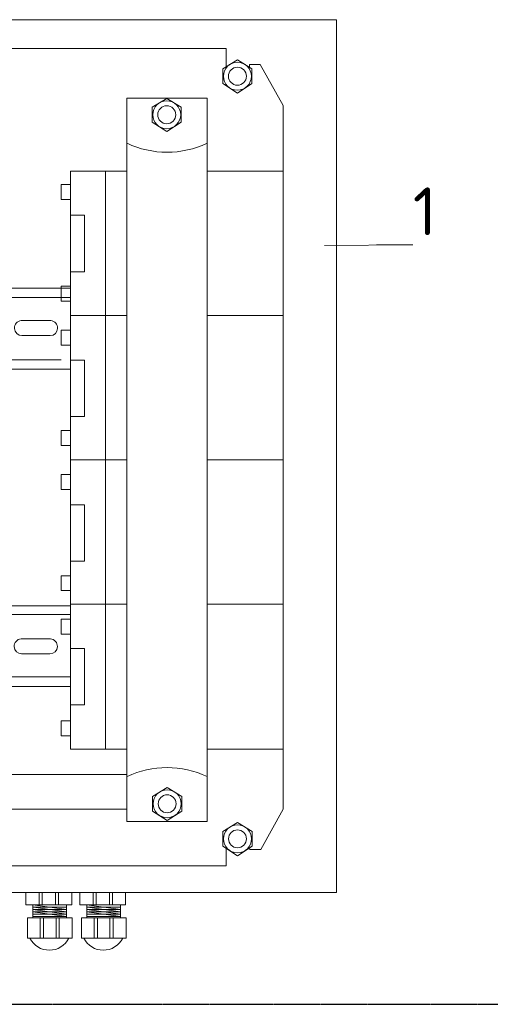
# Model space of a CAD drawing. Header units: millimetres. Extents: x 2008 to 593522, y -10016 to 93699.
# Tile 27 of 102: x 281894 to 284357, y 21906 to 27062. Entities that reach past the tile are written whole.
import ezdxf
from ezdxf import colors
from ezdxf.entities.mleader import LeaderData, LeaderLine
from ezdxf.math import Vec2, Vec3

# ---------------------------------------------------------------- set-up
doc = ezdxf.new("R2010")
doc.units = ezdxf.units.MM
doc.linetypes.add('ACAD_ISO08W100', pattern=[36, 24, -3, 6, -3])
doc.layers.add('Изменения', color=250, linetype='Continuous', lineweight=40)
doc.styles.add('MtXpl_ISOCPEUR', font='isocpeur.ttf')

# ---------------------------------------------------------------- blocks, each defined once
blk = doc.blocks.new('A$C595002f6')
at = {"lineweight": 0}
for p, q in [((-2514.1, 2240.7), (-2912.3, 2240.7)), ((-2514.1, 2240.7), (-2912.3, 2240.7)), ((-2514.1, 2240.7), (-2912.3, 2240.7)), ((-2095, 2240.7), (-1799, 2240.7)), ((-2095, 2240.7), (-1799, 2240.7)), ((-2095, 2240.7), (-1799, 2240.7)), ((-1981.7, -786), (-1981.7, 2240.7)), ((-1981.7, -786), (-1981.7, 2240.7)), ((-1981.7, -786), (-1981.7, 2240.7)), ((-1799, 2240.7), (-1799, -786)), ((-1799, 2240.7), (-1799, -786)), ((-1799, 2240.7), (-1799, -786)), ((-1799, 2170), (-1750.8, 2170)), ((-1799, 2170), (-1750.8, 2170)), ((-1799, 2170), (-1750.8, 2170)), ((-1750.8, 2170), (-1750.8, 2091.9)), ((-1750.8, 2170), (-1750.8, 2091.9)), ((-1750.8, 2170), (-1750.8, 2091.9)), ((-1750.8, 2091.9), (-1799, 2091.9)), ((-1750.8, 2091.9), (-1799, 2091.9)), ((-1750.8, 2091.9), (-1799, 2091.9)), ((-1872.5, 1713.4), (-1872.5, 2008.8)), ((-1872.5, 2008.8), (-1799, 2008.8)), ((-1872.5, 1713.4), (-1872.5, 2008.8)), ((-1872.5, 2008.8), (-1799, 2008.8)), ((-1872.5, 1713.4), (-1872.5, 2008.8)), ((-1872.5, 2008.8), (-1799, 2008.8)), ((-1799, 1713.4), (-1872.5, 1713.4)), ((-1799, 1713.4), (-1872.5, 1713.4)), ((-1799, 1713.4), (-1872.5, 1713.4)), ((-1799, 1637.6), (-1750.8, 1637.6)), ((-1799, 1637.6), (-1750.8, 1637.6)), ((-1799, 1637.6), (-1750.8, 1637.6)), ((-1799, 1627.9), (-1229.3, 1627.9)), ((-1799, 1627.9), (-1229.3, 1627.9)), ((-1799, 1627.9), (-1229.3, 1627.9)), ((-1750.8, 1637.6), (-1750.8, 1559.5)), ((-1750.8, 1637.6), (-1750.8, 1559.5)), ((-1750.8, 1637.6), (-1750.8, 1559.5)), ((-1799, 1578.9), (-1229.3, 1578.9)), ((-1799, 1578.9), (-1229.3, 1578.9)), ((-1799, 1578.9), (-1229.3, 1578.9)), ((-1750.8, 1559.5), (-1799, 1559.5)), ((-1750.8, 1559.5), (-1799, 1559.5)), ((-1750.8, 1559.5), (-1799, 1559.5)), ((-2514.1, 1484.9), (-2912.3, 1484.9)), ((-2514.1, 1484.9), (-2912.3, 1484.9)), ((-2514.1, 1484.9), (-2912.3, 1484.9)), ((-2095, 1484.9), (-1799, 1484.9)), ((-2095, 1484.9), (-1799, 1484.9)), ((-2095, 1484.9), (-1799, 1484.9)), ((-1695.9, 1457.2), (-1541.5, 1457.2)), ((-1695.9, 1457.2), (-1541.5, 1457.2)), ((-1695.9, 1457.2), (-1541.5, 1457.2)), ((-1799, 1407.8), (-1750.8, 1407.8)), ((-1799, 1407.8), (-1750.8, 1407.8)), ((-1799, 1407.8), (-1750.8, 1407.8)), ((-1750.8, 1407.8), (-1750.8, 1329.7)), ((-1750.8, 1407.8), (-1750.8, 1329.7)), ((-1750.8, 1407.8), (-1750.8, 1329.7)), ((-1692.8, 1378.9), (-1544.6, 1378.9)), ((-1692.8, 1378.9), (-1544.6, 1378.9)), ((-1692.8, 1378.9), (-1544.6, 1378.9)), ((-1750.8, 1329.7), (-1799, 1329.7)), ((-1750.8, 1329.7), (-1799, 1329.7)), ((-1750.8, 1329.7), (-1799, 1329.7)), ((-1872.5, 955.4), (-1872.5, 1250.7)), ((-1872.5, 1250.7), (-1799, 1250.7)), ((-1872.5, 955.4), (-1872.5, 1250.7)), ((-1872.5, 1250.7), (-1799, 1250.7)), ((-1872.5, 955.4), (-1872.5, 1250.7)), ((-1872.5, 1250.7), (-1799, 1250.7)), ((-1750.8, 1252.1), (-1229.3, 1252.1)), ((-1750.8, 1252.1), (-1229.3, 1252.1)), ((-1750.8, 1252.1), (-1229.3, 1252.1)), ((-1799, 1203.8), (-1229.3, 1203.8)), ((-1799, 1203.8), (-1229.3, 1203.8)), ((-1799, 1203.8), (-1229.3, 1203.8)), ((-1799, 955.4), (-1872.5, 955.4)), ((-1799, 955.4), (-1872.5, 955.4)), ((-1799, 955.4), (-1872.5, 955.4)), ((-1799, 881.5), (-1750.8, 881.5)), ((-1799, 881.5), (-1750.8, 881.5)), ((-1799, 881.5), (-1750.8, 881.5)), ((-1750.8, 881.5), (-1750.8, 803.4)), ((-1750.8, 881.5), (-1750.8, 803.4)), ((-1750.8, 881.5), (-1750.8, 803.4)), ((-1750.8, 803.4), (-1799, 803.4)), ((-1750.8, 803.4), (-1799, 803.4)), ((-1750.8, 803.4), (-1799, 803.4)), ((-2514.1, 728.5), (-2912.3, 728.5)), ((-2514.1, 728.5), (-2912.3, 728.5)), ((-2514.1, 728.5), (-2912.3, 728.5)), ((-2095, 728.5), (-1799, 728.5)), ((-2095, 728.5), (-1799, 728.5)), ((-2095, 728.5), (-1799, 728.5)), ((-1799, 651.5), (-1750.8, 651.5)), ((-1799, 651.5), (-1750.8, 651.5)), ((-1799, 651.5), (-1750.8, 651.5)), ((-1750.8, 651.5), (-1750.8, 573.4)), ((-1750.8, 651.5), (-1750.8, 573.4)), ((-1750.8, 651.5), (-1750.8, 573.4)), ((-1750.8, 573.4), (-1799, 573.4)), ((-1750.8, 573.4), (-1799, 573.4)), ((-1750.8, 573.4), (-1799, 573.4)), ((-1872.5, 198.3), (-1872.5, 493.6)), ((-1872.5, 493.6), (-1799, 493.6)), ((-1872.5, 198.3), (-1872.5, 493.6)), ((-1872.5, 493.6), (-1799, 493.6)), ((-1872.5, 198.3), (-1872.5, 493.6)), ((-1872.5, 493.6), (-1799, 493.6)), ((-1799, 198.3), (-1872.5, 198.3)), ((-1799, 198.3), (-1872.5, 198.3)), ((-1799, 198.3), (-1872.5, 198.3)), ((-1799, 121.7), (-1750.8, 121.7)), ((-1799, 121.7), (-1750.8, 121.7)), ((-1799, 121.7), (-1750.8, 121.7)), ((-1750.8, 121.7), (-1750.8, 43.6)), ((-1750.8, 121.7), (-1750.8, 43.6)), ((-1750.8, 121.7), (-1750.8, 43.6)), ((-1750.8, 43.6), (-1799, 43.6)), ((-1750.8, 43.6), (-1799, 43.6)), ((-1750.8, 43.6), (-1799, 43.6)), ((-2514.1, -28.2), (-2912.3, -28.2)), ((-2514.1, -28.2), (-2912.3, -28.2)), ((-2514.1, -28.2), (-2912.3, -28.2)), ((-2095, -28.2), (-1799, -28.2)), ((-2095, -28.2), (-1799, -28.2)), ((-2095, -28.2), (-1799, -28.2)), ((-1799, -36.9), (307, -36.9)), ((-1799, -82.2), (307, -82.2)), ((-1799, -105.9), (-1750.8, -105.9)), ((-1799, -105.9), (-1750.8, -105.9)), ((-1799, -105.9), (-1750.8, -105.9)), ((-1750.8, -105.9), (-1750.8, -184)), ((-1750.8, -105.9), (-1750.8, -184)), ((-1750.8, -105.9), (-1750.8, -184)), ((-1750.8, -184), (-1799, -184)), ((-1750.8, -184), (-1799, -184)), ((-1750.8, -184), (-1799, -184)), ((-1694.7, -209.1), (-1540.3, -209.1)), ((-1694.7, -209.1), (-1540.3, -209.1)), ((-1694.7, -209.1), (-1540.3, -209.1)), ((-1872.5, -555.4), (-1872.5, -260)), ((-1872.5, -260), (-1799, -260)), ((-1872.5, -555.4), (-1872.5, -260)), ((-1872.5, -260), (-1799, -260)), ((-1872.5, -555.4), (-1872.5, -260)), ((-1872.5, -260), (-1799, -260)), ((-1691.7, -287.4), (-1543.4, -287.4)), ((-1691.7, -287.4), (-1543.4, -287.4)), ((-1691.7, -287.4), (-1543.4, -287.4)), ((306.9, -408.7), (-1799, -408.7)), ((-1799, -459), (306.9, -459)), ((-1799, -555.4), (-1872.5, -555.4)), ((-1799, -555.4), (-1872.5, -555.4)), ((-1799, -555.4), (-1872.5, -555.4)), ((-1799, -638.8), (-1750.8, -638.8)), ((-1799, -638.8), (-1750.8, -638.8)), ((-1799, -638.8), (-1750.8, -638.8)), ((-1750.8, -638.8), (-1750.8, -716.9)), ((-1750.8, -638.8), (-1750.8, -716.9)), ((-1750.8, -638.8), (-1750.8, -716.9)), ((-1750.8, -716.9), (-1799, -716.9)), ((-1750.8, -716.9), (-1799, -716.9)), ((-1750.8, -716.9), (-1799, -716.9)), ((-2514.1, -786), (-2912.3, -786)), ((-2514.1, -786), (-2912.3, -786)), ((-2514.1, -786), (-2912.3, -786)), ((-1799, -786), (-2095, -786)), ((-1799, -786), (-2095, -786)), ((-1799, -786), (-2095, -786)), ((1107.2, -919.9), (-2095, -919.9)), ((1107.2, -919.9), (-2095, -919.9)), ((1107.2, -919.9), (-2095, -919.9)), ((-2095, -1100.2), (1107.2, -1103.3)), ((-2095, -1100.2), (1107.2, -1103.3)), ((-2095, -1100.2), (1107.2, -1103.3)), ((-2088, -1536.7), (-2088, -1602)), ((-2088, -1536.7), (-2088, -1602)), ((-2088, -1536.7), (-2088, -1602)), ((-2018.4, -1536.7), (-2018.4, -1602)), ((-2018.4, -1536.7), (-2018.4, -1602)), ((-2018.4, -1536.7), (-2018.4, -1602)), ((-2002.7, -1536.7), (-2002.7, -1602)), ((-2002.7, -1536.7), (-2002.7, -1602)), ((-2002.7, -1536.7), (-2002.7, -1602)), ((-1932.8, -1536.7), (-1932.8, -1602)), ((-1932.8, -1536.7), (-1932.8, -1602)), ((-1932.8, -1536.7), (-1932.8, -1602)), ((-1917.1, -1536.7), (-1917.1, -1602)), ((-1917.1, -1536.7), (-1917.1, -1602)), ((-1917.1, -1536.7), (-1917.1, -1602)), ((-1847.6, -1602), (-1847.6, -1536.7)), ((-1847.6, -1602), (-1847.6, -1536.7)), ((-1847.6, -1602), (-1847.6, -1536.7)), ((-1805.9, -1536.7), (-1805.9, -1602)), ((-1805.9, -1536.7), (-1805.9, -1602)), ((-1805.9, -1536.7), (-1805.9, -1602)), ((-1736.3, -1536.7), (-1736.3, -1602)), ((-1736.3, -1536.7), (-1736.3, -1602)), ((-1736.3, -1536.7), (-1736.3, -1602)), ((-1720.6, -1536.7), (-1720.6, -1602)), ((-1720.6, -1536.7), (-1720.6, -1602)), ((-1720.6, -1536.7), (-1720.6, -1602)), ((-1650.7, -1536.7), (-1650.7, -1602)), ((-1650.7, -1536.7), (-1650.7, -1602)), ((-1650.7, -1536.7), (-1650.7, -1602)), ((-1635, -1536.7), (-1635, -1602)), ((-1635, -1536.7), (-1635, -1602)), ((-1635, -1536.7), (-1635, -1602)), ((-1565.4, -1602), (-1565.4, -1536.7)), ((-1565.4, -1602), (-1565.4, -1536.7)), ((-1565.4, -1602), (-1565.4, -1536.7)), ((-2088, -1602), (-1847.6, -1602)), ((-2088, -1602), (-1847.6, -1602)), ((-2088, -1602), (-1847.6, -1602)), ((-2060.7, -1602), (-2060.7, -1670.6)), ((-2060.7, -1627.2), (-1884.7, -1602)), ((-2060.7, -1602), (-2060.7, -1670.6)), ((-2060.7, -1627.2), (-1884.7, -1602)), ((-2060.7, -1602), (-2060.7, -1670.6)), ((-2060.7, -1627.2), (-1884.7, -1602)), ((-2060.7, -1614.9), (-1884.7, -1614.9)), ((-1888.4, -1614.9), (-2060.7, -1639.4)), ((-2060.7, -1614.9), (-1884.7, -1614.9)), ((-1888.4, -1614.9), (-2060.7, -1639.4)), ((-2060.7, -1614.9), (-1884.7, -1614.9)), ((-1888.4, -1614.9), (-2060.7, -1639.4)), ((-2060.7, -1627.2), (-1884.7, -1627.2)), ((-1884.7, -1627.2), (-2060.7, -1651.7)), ((-2060.7, -1627.2), (-1884.7, -1627.2)), ((-1884.7, -1627.2), (-2060.7, -1651.7)), ((-2060.7, -1627.2), (-1884.7, -1627.2)), ((-1884.7, -1627.2), (-2060.7, -1651.7)), ((-2060.7, -1639.4), (-1884.7, -1639.4)), ((-2060.7, -1663.9), (-1884.7, -1639.4)), ((-2060.7, -1639.4), (-1884.7, -1639.4)), ((-2060.7, -1663.9), (-1884.7, -1639.4)), ((-2060.7, -1639.4), (-1884.7, -1639.4)), ((-2060.7, -1663.9), (-1884.7, -1639.4)), ((-1884.7, -1670.6), (-1884.7, -1602)), ((-1884.7, -1670.6), (-1884.7, -1602)), ((-1884.7, -1670.6), (-1884.7, -1602)), ((-1805.9, -1602), (-1565.4, -1602)), ((-1805.9, -1602), (-1565.4, -1602)), ((-1805.9, -1602), (-1565.4, -1602)), ((-1778.5, -1602), (-1778.5, -1670.6)), ((-1778.5, -1627.2), (-1602.5, -1602)), ((-1778.5, -1602), (-1778.5, -1670.6)), ((-1778.5, -1627.2), (-1602.5, -1602)), ((-1778.5, -1602), (-1778.5, -1670.6)), ((-1778.5, -1627.2), (-1602.5, -1602)), ((-1778.5, -1614.9), (-1602.5, -1614.9)), ((-1606.3, -1614.9), (-1778.5, -1639.4)), ((-1778.5, -1614.9), (-1602.5, -1614.9)), ((-1606.3, -1614.9), (-1778.5, -1639.4)), ((-1778.5, -1614.9), (-1602.5, -1614.9)), ((-1606.3, -1614.9), (-1778.5, -1639.4)), ((-1778.5, -1627.2), (-1602.5, -1627.2)), ((-1602.5, -1627.2), (-1778.5, -1651.7)), ((-1778.5, -1627.2), (-1602.5, -1627.2)), ((-1602.5, -1627.2), (-1778.5, -1651.7)), ((-1778.5, -1627.2), (-1602.5, -1627.2)), ((-1602.5, -1627.2), (-1778.5, -1651.7)), ((-1778.5, -1639.4), (-1602.5, -1639.4)), ((-1778.5, -1663.9), (-1602.5, -1639.4)), ((-1778.5, -1639.4), (-1602.5, -1639.4)), ((-1778.5, -1663.9), (-1602.5, -1639.4)), ((-1778.5, -1639.4), (-1602.5, -1639.4)), ((-1778.5, -1663.9), (-1602.5, -1639.4)), ((-1602.5, -1670.6), (-1602.5, -1602)), ((-1602.5, -1670.6), (-1602.5, -1602)), ((-1602.5, -1670.6), (-1602.5, -1602)), ((-2060.7, -1670.6), (-2090.4, -1670.6)), ((-2090.4, -1670.6), (-2090.4, -1777.3)), ((-2060.7, -1670.6), (-2090.4, -1670.6)), ((-2090.4, -1670.6), (-2090.4, -1777.3)), ((-2060.7, -1670.6), (-2090.4, -1670.6)), ((-2090.4, -1670.6), (-2090.4, -1777.3)), ((-2060.7, -1651.7), (-1884.7, -1651.7)), ((-2060.7, -1651.7), (-1884.7, -1651.7)), ((-2060.7, -1651.7), (-1884.7, -1651.7)), ((-2060.7, -1663.9), (-1884.7, -1663.9)), ((-2060.7, -1663.9), (-1884.7, -1663.9)), ((-2060.7, -1663.9), (-1884.7, -1663.9)), ((-2060.7, -1670.6), (-1884.7, -1670.6)), ((-2060.7, -1670.6), (-1884.7, -1670.6)), ((-2060.7, -1670.6), (-1884.7, -1670.6)), ((-2022.7, -1670.6), (-2022.7, -1777.3)), ((-2022.7, -1670.6), (-2022.7, -1777.3)), ((-2022.7, -1670.6), (-2022.7, -1777.3)), ((-2005.9, -1670.6), (-2005.9, -1777.3)), ((-2005.9, -1670.6), (-2005.9, -1777.3)), ((-2005.9, -1670.6), (-2005.9, -1777.3)), ((-1939.9, -1670.6), (-1939.9, -1777.3)), ((-1939.9, -1670.6), (-1939.9, -1777.3)), ((-1939.9, -1670.6), (-1939.9, -1777.3)), ((-1922.5, -1670.6), (-1922.5, -1777.3)), ((-1922.5, -1670.6), (-1922.5, -1777.3)), ((-1922.5, -1670.6), (-1922.5, -1777.3)), ((-1856.5, -1670.6), (-1884.7, -1670.6)), ((-1856.5, -1670.6), (-1884.7, -1670.6)), ((-1856.5, -1670.6), (-1884.7, -1670.6)), ((-1856.5, -1777.3), (-1856.5, -1670.6)), ((-1856.5, -1777.3), (-1856.5, -1670.6)), ((-1856.5, -1777.3), (-1856.5, -1670.6)), ((-1778.5, -1670.6), (-1808.3, -1670.6)), ((-1808.3, -1670.6), (-1808.3, -1777.3)), ((-1778.5, -1670.6), (-1808.3, -1670.6)), ((-1808.3, -1670.6), (-1808.3, -1777.3)), ((-1778.5, -1670.6), (-1808.3, -1670.6)), ((-1808.3, -1670.6), (-1808.3, -1777.3)), ((-1778.5, -1651.7), (-1602.5, -1651.7)), ((-1778.5, -1651.7), (-1602.5, -1651.7)), ((-1778.5, -1651.7), (-1602.5, -1651.7)), ((-1778.5, -1663.9), (-1602.5, -1663.9)), ((-1778.5, -1663.9), (-1602.5, -1663.9)), ((-1778.5, -1663.9), (-1602.5, -1663.9)), ((-1778.5, -1670.6), (-1602.5, -1670.6)), ((-1778.5, -1670.6), (-1602.5, -1670.6)), ((-1778.5, -1670.6), (-1602.5, -1670.6)), ((-1740.6, -1670.6), (-1740.6, -1777.3)), ((-1740.6, -1670.6), (-1740.6, -1777.3)), ((-1740.6, -1670.6), (-1740.6, -1777.3)), ((-1723.8, -1670.6), (-1723.8, -1777.3)), ((-1723.8, -1670.6), (-1723.8, -1777.3)), ((-1723.8, -1670.6), (-1723.8, -1777.3)), ((-1657.8, -1670.6), (-1657.8, -1777.3)), ((-1657.8, -1670.6), (-1657.8, -1777.3)), ((-1657.8, -1670.6), (-1657.8, -1777.3)), ((-1640.4, -1670.6), (-1640.4, -1777.3)), ((-1640.4, -1670.6), (-1640.4, -1777.3)), ((-1640.4, -1670.6), (-1640.4, -1777.3)), ((-1574.4, -1670.6), (-1602.5, -1670.6)), ((-1574.4, -1670.6), (-1602.5, -1670.6)), ((-1574.4, -1670.6), (-1602.5, -1670.6)), ((-1574.4, -1777.3), (-1574.4, -1670.6)), ((-1574.4, -1777.3), (-1574.4, -1670.6)), ((-1574.4, -1777.3), (-1574.4, -1670.6)), ((-2090.4, -1777.3), (-1856.5, -1777.3)), ((-2090.4, -1777.3), (-1856.5, -1777.3)), ((-2090.4, -1777.3), (-1856.5, -1777.3)), ((-1808.3, -1777.3), (-1574.4, -1777.3)), ((-1808.3, -1777.3), (-1574.4, -1777.3)), ((-1808.3, -1777.3), (-1574.4, -1777.3))]:
    blk.add_line(p, q, dxfattribs=at)
for points in [[(-3191.6, -1536.7), (-3191.6, 3033.3), (1368.4, 3033.3), (1368.4, -1536.7), (-3191.6, -1536.7)], [(807.3, 2784.9), (807.2, 2883.3), (-2613.3, 2883.3), (-2613.3, 2786.4)], [(-2736.9, 2784), (-2737, 2799), (-2791.8, 2799), (-2912.3, 2583.9), (-2912.3, -1101.3), (-2795.2, -1312.6), (-2739.2, -1312.6), (-2732.8, -1306.2)], [(-2673.1, 2823.3), (-2749.3, 2776.4), (-2749.3, 2698.4), (-2673.1, 2649.1)], [(-2673.1, 2823.3), (-2749.3, 2776.4), (-2749.3, 2698.4), (-2673.1, 2649.1)], [(-2673.1, 2823.3), (-2749.3, 2776.4), (-2749.3, 2698.4), (-2673.1, 2649.1)], [(-2673.1, 2823.3), (-2597, 2776.4), (-2597, 2698.4), (-2673.1, 2649.1)], [(-2673.1, 2823.3), (-2597, 2776.4), (-2597, 2698.4), (-2673.1, 2649.1)], [(-2673.1, 2823.3), (-2597, 2776.4), (-2597, 2698.4), (-2673.1, 2649.1)], [(-2514.1, 2622.3), (-2095, 2622.3), (-2095, -1166.1), (-2514.1, -1166.1), (-2514.1, 2622.3)], [(-2514.1, 2622.3), (-2095, 2622.3), (-2095, -1166.1), (-2514.1, -1166.1), (-2514.1, 2622.3)], [(-2514.1, 2622.3), (-2095, 2622.3), (-2095, -1166.1), (-2514.1, -1166.1), (-2514.1, 2622.3)], [(-2303.1, 2621.3), (-2379.2, 2574.5), (-2379.2, 2496.4), (-2303.1, 2447.1)], [(-2303.1, 2621.3), (-2379.2, 2574.5), (-2379.2, 2496.4), (-2303.1, 2447.1)], [(-2303.1, 2621.3), (-2379.2, 2574.5), (-2379.2, 2496.4), (-2303.1, 2447.1)], [(-2303.1, 2621.3), (-2226.9, 2574.5), (-2226.9, 2496.4), (-2303.1, 2447.1)], [(-2303.1, 2621.3), (-2226.9, 2574.5), (-2226.9, 2496.4), (-2303.1, 2447.1)], [(-2303.1, 2621.3), (-2226.9, 2574.5), (-2226.9, 2496.4), (-2303.1, 2447.1)], [(-2305.2, -987), (-2381.3, -1033.8), (-2381.3, -1111.9), (-2305.2, -1161.2)], [(-2305.2, -987), (-2381.3, -1033.8), (-2381.3, -1111.9), (-2305.2, -1161.2)], [(-2305.2, -987), (-2381.3, -1033.8), (-2381.3, -1111.9), (-2305.2, -1161.2)], [(-2305.2, -987), (-2229.1, -1033.8), (-2229.1, -1111.9), (-2305.2, -1161.2)], [(-2305.2, -987), (-2229.1, -1033.8), (-2229.1, -1111.9), (-2305.2, -1161.2)], [(-2305.2, -987), (-2229.1, -1033.8), (-2229.1, -1111.9), (-2305.2, -1161.2)], [(-2673.4, -1170.5), (-2749.6, -1217.3), (-2749.6, -1295.3), (-2673.4, -1344.6)], [(-2673.4, -1170.5), (-2749.6, -1217.3), (-2749.6, -1295.3), (-2673.4, -1344.6)], [(-2673.4, -1170.5), (-2749.6, -1217.3), (-2749.6, -1295.3), (-2673.4, -1344.6)], [(-2673.4, -1170.5), (-2597.3, -1217.3), (-2597.3, -1295.3), (-2673.4, -1344.6)], [(-2673.4, -1170.5), (-2597.3, -1217.3), (-2597.3, -1295.3), (-2673.4, -1344.6)], [(-2673.4, -1170.5), (-2597.3, -1217.3), (-2597.3, -1295.3), (-2673.4, -1344.6)], [(-2614.6, -1306.5), (-2614.6, -1397.3), (808.1, -1397.3), (808.1, -1306.6)], [(-2614.6, -1306.5), (-2614.6, -1397.3), (808.1, -1397.3), (808.1, -1306.6)], [(-2614.6, -1306.5), (-2614.6, -1397.3), (808.1, -1397.3), (808.1, -1306.6)]]:
    blk.add_lwpolyline(points, dxfattribs=at)
for centre, radius in [((-2673.1, 2737.4), 73.1), ((-2673.1, 2737.4), 73.1), ((-2673.1, 2737.4), 73.1), ((-2673.1, 2737.4), 47.1), ((-2673.1, 2737.4), 47.1), ((-2673.1, 2737.4), 47.1), ((-2303.1, 2535.4), 73.1), ((-2303.1, 2535.4), 73.1), ((-2303.1, 2535.4), 73.1), ((-2303.1, 2535.4), 47.1), ((-2303.1, 2535.4), 47.1), ((-2303.1, 2535.4), 47.1), ((-2305.2, -1072.9), 73.1), ((-2305.2, -1072.9), 73.1), ((-2305.2, -1072.9), 73.1), ((-2305.2, -1072.9), 47.1), ((-2305.2, -1072.9), 47.1), ((-2305.2, -1072.9), 47.1), ((-2673.4, -1256.3), 73.1), ((-2673.4, -1256.3), 73.1), ((-2673.4, -1256.3), 73.1), ((-2673.4, -1256.3), 47.1), ((-2673.4, -1256.3), 47.1), ((-2673.4, -1256.3), 47.1)]:
    blk.add_circle(centre, radius, dxfattribs=at)
for centre, radius, start, end in [((-2304.6, 2830.9), 491.7, 244.7733, 295.2267), ((-2304.6, 2830.9), 491.7, 244.7733, 295.2267), ((-2304.6, 2830.9), 491.7, 244.7733, 295.2267), ((-1692.6, 1418.2), 39.2, 94.845, 269.6537), ((-1692.6, 1418.2), 39.2, 94.845, 269.6537), ((-1692.6, 1418.2), 39.2, 94.845, 269.6537), ((-1544.8, 1418.2), 39.2, 270.3463, 85.155), ((-1544.8, 1418.2), 39.2, 270.3463, 85.155), ((-1544.8, 1418.2), 39.2, 270.3463, 85.155), ((-1691.4, -248.2), 39.2, 94.845, 269.6537), ((-1691.4, -248.2), 39.2, 94.845, 269.6537), ((-1691.4, -248.2), 39.2, 94.845, 269.6537), ((-1543.6, -248.2), 39.2, 270.3463, 85.155), ((-1543.6, -248.2), 39.2, 270.3463, 85.155), ((-1543.6, -248.2), 39.2, 270.3463, 85.155), ((-2304.6, -1374.7), 491.7, 64.7733, 115.2267), ((-2304.6, -1374.7), 491.7, 64.7733, 115.2267), ((-2304.6, -1374.7), 491.7, 64.7733, 115.2267), ((-1970.7, -1724.9), 114.5, 207.2347, 332.7653), ((-1970.7, -1724.9), 114.5, 207.2347, 332.7653), ((-1970.7, -1724.9), 114.5, 207.2347, 332.7653), ((-1688.6, -1724.9), 114.5, 207.2347, 332.7653), ((-1688.6, -1724.9), 114.5, 207.2347, 332.7653), ((-1688.6, -1724.9), 114.5, 207.2347, 332.7653)]:
    blk.add_arc(centre, radius, start, end, dxfattribs=at)

msp = doc.modelspace()

# ---------------------------------------------------------------- linework, layer by layer
at = {"layer": 'Изменения', "color": 4, "linetype": 'ACAD_ISO08W100', "lineweight": 30, "ltscale": 0.025}
for points in [[(281760.7582, 25537.035), (281760.7582, 22005.7696, 0.414213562), (281860.7582, 21905.7696), (281913.4223, 21905.7696)], [(280784.9703, 21905.7696), (285149.6026, 21905.7696, 0.414213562), (285249.6026, 22005.7696), (285243.7582, 24635.89)]]:
    msp.add_lwpolyline(points, format="xyb", dxfattribs=at)

# ---------------------------------------------------------------- block references
at = {"color": 18, "lineweight": 0, "ltscale": 0.006, "true_color": 0x000000, "xscale": -1}
msp.add_blockref('A$C595002f6', (280360.4062, 24028.6584), dxfattribs=at)

# ---------------------------------------------------------------- leaders
at = {"color": 1}
ml = msp.add_multileader_mtext('Standard', dxfattribs=at)
ml.set_content('1', color=1, style='MtXpl_ISOCPEUR')
ml.set_leader_properties(lineweight=0)
ml.build(insert=Vec2(0, 0))
ml.multileader.update_dxf_attribs({"has_dogleg": 0, "text_left_attachment_type": 6, "text_right_attachment_type": 6, "text_top_attachment_type": 10, "text_bottom_attachment_type": 10, "arrow_head_size": 0})
ctx = ml.context
ctx.base_point, ctx.char_height, ctx.arrow_head_size, ctx.landing_gap_size, ctx.plane_origin = Vec3(283951.8657, 25883.6719, -70712.625), 250, 0, 0, Vec3(285672.044, 25118.0693, -70712.625)
ctx.left_attachment, ctx.right_attachment = 6, 6
notes = []
notes.append((ctx, [(1, (1, 1, 0), (283943.8657, 25883.6719, -70712.625), (1, 0), 8, [(0, [(283489.0358, 25878.6148, -70712.625)], 0, [])])]))
ctx.mtext.insert, ctx.mtext.flow_direction = Vec3(283951.8657, 26183.6719, -70712.625), 5
for ctx, leaders in notes:
    for number, flags, end, landing, length, lines in leaders:
        leader = LeaderData()
        leader.index, (leader.has_last_leader_line, leader.has_dogleg_vector, leader.attachment_direction) = number, flags
        leader.last_leader_point, leader.dogleg_vector, leader.dogleg_length = Vec3(end), Vec3(landing), length
        for number, points, colour, breaks in lines:
            line = LeaderLine()
            line.index, line.vertices, line.color, line.breaks = number, Vec3.list(points), colors.encode_raw_color(colour), breaks
            leader.lines.append(line)
        ctx.leaders.append(leader)

doc.saveas('drawing.dxf')
